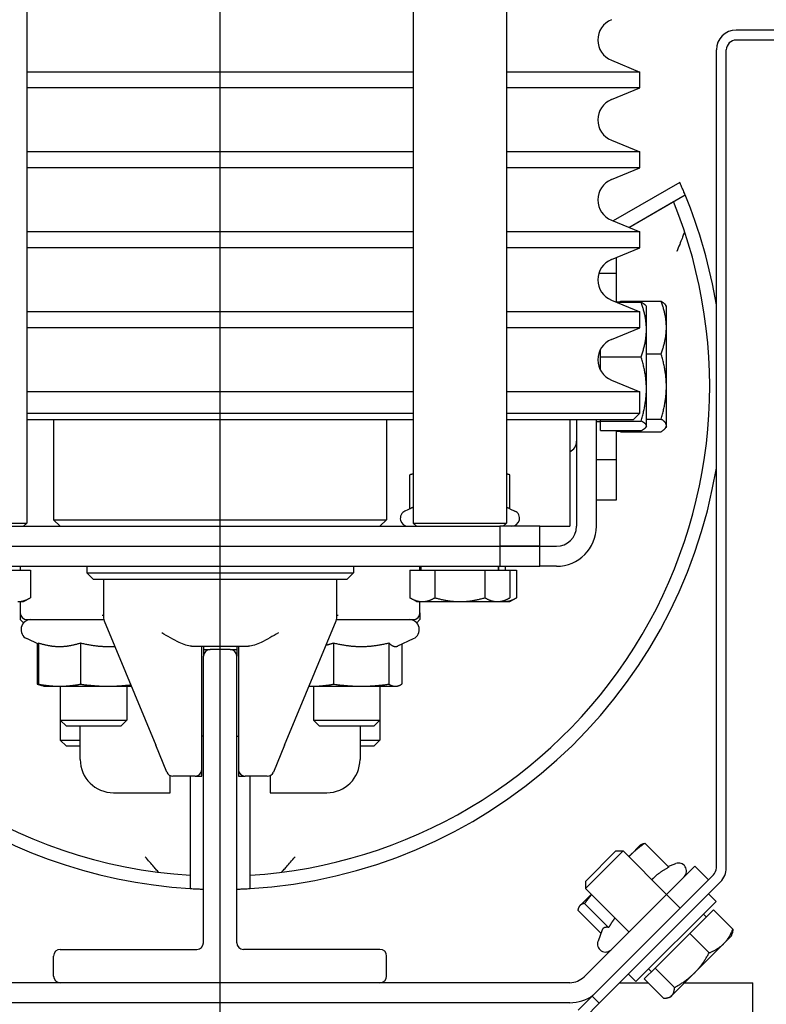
# Model space of a CAD drawing. Header units: millimetres. Extents: x 49320 to 60117, y -4209 to 20568.
# Tile 28 of 252: x 52265 to 52277, y -1930 to -1915. Entities that reach past the tile are written whole.
import ezdxf

# ---------------------------------------------------------------- set-up
doc = ezdxf.new("R2010")
doc.units = ezdxf.units.MM
doc.linetypes.add('ACAD_ISO10W100', pattern=[18.5, 12, -3, 0.5, -3])
doc.layers.add('_mt_hatch żelbet', color=8, linetype='Continuous', lineweight=9)
for name, color, linetype in [('_mt_widok', 253, 'Continuous'), ('ARCATA', 4, 'Continuous'), ('ASSI', 3, 'ACAD_ISO10W100'), ('GUIDE', 3, 'Continuous')]:
    doc.layers.add(name, color=color, linetype=linetype)

# ---------------------------------------------------------------- blocks, each defined once
blk = doc.blocks.new('WINDA 1 DZ')
at = {"layer": 'ARCATA', "color": 5, "true_color": 0x1414ff}
for p, q in [((28.975, 126.55), (28.975, 115.65)), ((34.775, 126.55), (34.775, 115.65)), ((36.175, 126.55), (36.175, 115.65)), ((43.025, 123.05), (39.625, 123.05)), ((43.025, 122.9), (39.625, 122.9)), ((39.325, 110.474), (39.325, 122.75)), ((39.475, 110.474), (39.475, 122.75)), ((37.749, 122.595), (38.175, 122.419)), ((34.775, 122.419), (28.975, 122.419)), ((38.175, 122.419), (36.175, 122.419)), ((38.175, 122.181), (38.175, 122.419)), ((34.775, 122.181), (28.975, 122.181)), ((38.175, 122.181), (36.175, 122.181)), ((37.749, 122.005), (38.175, 122.181)), ((37.749, 121.395), (38.175, 121.219)), ((34.775, 121.219), (28.975, 121.219)), ((38.175, 121.219), (36.175, 121.219)), ((38.175, 120.981), (38.175, 121.219)), ((34.775, 120.981), (28.975, 120.981)), ((38.175, 120.981), (36.175, 120.981)), ((37.749, 120.805), (38.175, 120.981)), ((38.777, 120.761), (37.777, 120.184)), ((38.01, 120.087), (38.856, 120.576)), ((38.011, 120.087), (38.682, 120.474)), ((37.749, 120.195), (38.175, 120.019)), ((34.775, 120.019), (28.975, 120.019)), ((38.175, 120.019), (36.175, 120.019)), ((38.175, 119.781), (38.175, 120.019)), ((34.775, 119.781), (28.975, 119.781)), ((38.175, 119.781), (36.175, 119.781)), ((37.749, 119.605), (38.175, 119.781)), ((37.825, 119.4), (37.825, 119.636)), ((37.561, 119.4), (37.825, 119.4)), ((37.825, 118.964), (37.825, 119.4)), ((37.749, 118.995), (38.175, 118.819)), ((37.885, 118.98), (38.495, 118.98)), ((37.885, 118.963), (37.885, 118.98)), ((37.825, 118.972), (37.885, 118.972)), ((37.825, 118.963), (38.195, 118.963)), ((38.275, 118.9), (38.27, 118.909)), ((38.275, 118.554), (38.275, 118.9)), ((38.575, 118.9), (38.566, 118.915)), ((38.575, 118.585), (38.575, 118.9)), ((34.775, 118.819), (28.975, 118.819)), ((38.175, 118.819), (36.175, 118.819)), ((38.175, 118.581), (38.175, 118.819)), ((34.775, 118.581), (28.975, 118.581)), ((38.175, 118.581), (36.175, 118.581)), ((37.749, 118.405), (38.175, 118.581)), ((38.275, 117.663), (38.275, 118.554)), ((38.575, 117.7), (38.575, 118.585)), ((37.585, 118.144), (37.585, 118.257)), ((37.585, 117.943), (37.585, 118.144)), ((37.585, 118.144), (38.195, 118.144)), ((38.275, 118.19), (38.495, 118.19)), ((37.749, 117.795), (38.175, 117.619)), ((38.275, 117.109), (38.275, 117.663)), ((38.575, 117.115), (38.575, 117.7)), ((34.775, 117.619), (28.975, 117.619)), ((38.175, 117.619), (36.175, 117.619)), ((38.175, 117.3), (38.175, 117.619)), ((28.975, 117.3), (34.775, 117.3)), ((36.175, 117.3), (38.175, 117.3)), ((38.075, 117.2), (38.175, 117.3)), ((38.275, 117.21), (38.495, 117.21)), ((34.775, 117.2), (28.975, 117.2)), ((29.375, 117.2), (29.375, 115.7)), ((34.375, 117.2), (34.375, 115.7)), ((38.075, 117.2), (36.175, 117.2)), ((37.125, 117.2), (37.125, 115.6)), ((37.225, 117.2), (37.225, 115.6)), ((37.525, 115.6), (37.525, 117.2)), ((37.585, 117.169), (37.525, 117.169)), ((37.585, 117.181), (37.585, 117.2)), ((37.585, 117.181), (38.195, 117.181)), ((37.585, 117.037), (37.585, 117.181)), ((38.275, 117.1), (38.27, 117.091)), ((38.275, 117.1), (38.275, 117.109)), ((38.575, 117.1), (38.566, 117.085)), ((38.575, 117.1), (38.575, 117.115)), ((37.585, 117.037), (38.195, 117.037)), ((37.825, 116.6), (37.825, 117.037)), ((37.825, 117.028), (37.885, 117.028)), ((37.885, 117.02), (37.885, 117.037)), ((37.885, 117.02), (38.495, 117.02)), ((37.825, 116.6), (37.525, 116.6)), ((37.825, 116), (37.825, 116.6)), ((34.725, 115.864), (34.725, 116.373)), ((34.775, 116.387), (34.736, 116.376)), ((36.175, 116.387), (36.214, 116.376)), ((36.225, 115.864), (36.225, 116.373)), ((37.525, 116), (37.825, 116)), ((34.736, 115.869), (34.649, 115.829)), ((36.225, 115.864), (36.301, 115.829)), ((27.575, 115.65), (28.975, 115.65)), ((27.675, 115.6), (36.075, 115.6)), ((28.925, 115.6), (28.975, 115.65)), ((29.375, 115.7), (34.375, 115.7)), ((29.475, 115.6), (29.375, 115.7)), ((34.275, 115.6), (34.375, 115.7)), ((34.775, 115.65), (36.175, 115.65)), ((34.825, 115.6), (34.775, 115.65)), ((36.075, 115.6), (36.075, 115.3)), ((36.675, 115.6), (36.075, 115.6)), ((36.125, 115.6), (36.175, 115.65)), ((36.675, 115.6), (37.125, 115.6)), ((36.675, 115.3), (36.675, 115.6)), ((27.675, 115.3), (36.075, 115.3)), ((27.675, 115.3), (36.075, 115.3)), ((36.675, 115.3), (36.075, 115.3)), ((36.075, 115.3), (36.675, 115.3)), ((36.075, 115.3), (36.075, 115)), ((36.675, 115), (36.675, 115.3)), ((36.675, 115.3), (36.925, 115.3)), ((27.675, 115), (36.075, 115)), ((28.875, 115), (28.875, 114.94)), ((29.875, 115), (29.875, 114.9)), ((33.875, 115), (33.875, 114.9)), ((34.875, 114.94), (34.875, 115)), ((34.894, 114.94), (34.894, 115)), ((34.895, 114.94), (34.895, 115)), ((36.055, 114.94), (36.055, 115)), ((36.057, 114.94), (36.057, 115)), ((36.075, 115), (36.675, 115)), ((36.157, 114.94), (36.157, 115)), ((36.925, 115), (36.675, 115)), ((28.65, 114.94), (29.026, 114.94)), ((29.026, 114.94), (29.026, 114.528)), ((29.875, 114.9), (33.875, 114.9)), ((29.975, 114.8), (29.875, 114.9)), ((33.775, 114.8), (33.875, 114.9)), ((34.724, 114.94), (34.724, 114.528)), ((34.724, 114.94), (35.1, 114.94)), ((35.1, 114.94), (35.85, 114.94)), ((35.1, 114.94), (35.1, 114.528)), ((35.85, 114.94), (35.85, 114.528)), ((35.85, 114.94), (36.226, 114.94)), ((36.226, 114.94), (36.326, 114.94)), ((36.226, 114.94), (36.226, 114.528)), ((36.326, 114.94), (36.326, 114.528)), ((33.775, 114.8), (29.975, 114.8)), ((30.125, 114.8), (30.125, 114.22)), ((33.625, 114.22), (33.625, 114.8)), ((28.838, 114.47), (28.925, 114.47)), ((28.875, 114.47), (28.875, 114.3)), ((28.925, 114.47), (29.026, 114.528)), ((34.825, 114.47), (34.724, 114.528)), ((34.825, 114.47), (34.912, 114.47)), ((34.875, 114.3), (34.875, 114.47)), ((34.912, 114.47), (35.475, 114.47)), ((35.475, 114.47), (36.038, 114.47)), ((36.038, 114.47), (36.125, 114.47)), ((36.125, 114.47), (36.226, 114.528)), ((36.125, 114.47), (36.138, 114.47)), ((36.138, 114.47), (36.225, 114.47)), ((36.225, 114.47), (36.326, 114.528)), ((28.875, 114.3), (28.875, 114.2)), ((34.875, 114.3), (34.875, 114.2)), ((28.875, 114.2), (28.924, 114.151)), ((28.975, 114.2), (30.127, 114.2)), ((30.133, 114.182), (30.908, 112.314)), ((32.842, 112.314), (33.617, 114.182)), ((33.623, 114.2), (34.775, 114.2)), ((34.875, 114.2), (34.826, 114.151)), ((29.147, 113.832), (28.972, 113.914)), ((29.128, 113.841), (29.128, 113.231)), ((29.147, 113.85), (29.147, 113.231)), ((29.779, 113.85), (29.779, 113.231)), ((33.579, 113.85), (33.579, 113.231)), ((34.408, 113.85), (34.408, 113.231)), ((34.545, 113.805), (34.778, 113.914)), ((34.603, 113.832), (34.603, 113.231)), ((31.447, 113.8), (32.303, 113.8)), ((31.6, 111.95), (31.6, 113.8)), ((31.625, 113.8), (31.625, 113.65)), ((31.625, 113.75), (31.725, 113.75)), ((32.025, 113.75), (32.125, 113.75)), ((32.125, 113.8), (32.125, 113.65)), ((32.15, 113.8), (32.15, 111.95)), ((29.205, 113.205), (29.187, 113.21)), ((29.225, 113.2), (29.205, 113.205)), ((29.225, 113.2), (29.463, 113.2)), ((29.463, 113.2), (30.193, 113.2)), ((29.475, 113.2), (29.475, 112.692)), ((30.193, 113.2), (30.54, 113.2)), ((30.475, 113.2), (30.475, 112.692)), ((33.21, 113.2), (33.263, 113.2)), ((33.263, 113.2), (33.993, 113.2)), ((33.275, 113.2), (33.275, 112.692)), ((33.993, 113.2), (34.506, 113.2)), ((34.275, 113.2), (34.275, 112.692)), ((34.506, 113.2), (34.525, 113.2)), ((34.525, 113.2), (34.545, 113.205)), ((29.475, 112.692), (30.475, 112.692)), ((29.567, 112.6), (29.475, 112.692)), ((29.475, 112.692), (29.475, 112.392)), ((30.383, 112.6), (30.475, 112.692)), ((33.275, 112.692), (34.275, 112.692)), ((33.367, 112.6), (33.275, 112.692)), ((34.183, 112.6), (34.275, 112.692)), ((34.275, 112.692), (34.275, 112.392)), ((30.383, 112.6), (29.567, 112.6)), ((29.775, 112.1), (29.775, 112.6)), ((34.183, 112.6), (33.367, 112.6)), ((33.975, 112.6), (33.975, 112.1)), ((29.567, 112.3), (29.475, 112.392)), ((29.475, 112.392), (29.775, 112.392)), ((31.625, 112.45), (31.6, 112.45)), ((32.125, 112.45), (32.15, 112.45)), ((33.975, 112.392), (34.275, 112.392)), ((34.183, 112.3), (34.275, 112.392)), ((29.775, 112.3), (29.567, 112.3)), ((31.074, 111.912), (30.908, 112.314)), ((32.842, 112.314), (32.676, 111.912)), ((34.183, 112.3), (33.975, 112.3)), ((31.6, 111.85), (31.6, 111.95)), ((32.15, 111.95), (32.15, 111.85)), ((31.125, 111.6), (31.125, 111.859)), ((31.5, 111.85), (31.167, 111.85)), ((31.424, 111.85), (31.424, 110.364)), ((31.425, 111.85), (31.425, 110.163)), ((31.5, 111.85), (31.6, 111.85)), ((32.15, 111.85), (32.25, 111.85)), ((32.583, 111.85), (32.25, 111.85)), ((32.325, 110.163), (32.325, 111.85)), ((32.326, 110.364), (32.326, 111.85)), ((32.625, 111.859), (32.625, 111.6)), ((30.275, 111.6), (31.125, 111.6)), ((32.625, 111.6), (33.475, 111.6)), ((37.925, 110.728), (37.36, 110.163)), ((37.36, 110.271), (37.817, 110.728)), ((37.817, 110.728), (37.925, 110.728)), ((38.577, 110.076), (37.925, 110.728)), ((38.188, 110.819), (38.031, 110.661)), ((38.188, 110.819), (38.199, 110.825)), ((38.61, 110.482), (38.25, 110.842)), ((38.031, 110.661), (38.011, 110.642)), ((39.001, 110.501), (38.577, 110.076)), ((38.596, 110.495), (38.716, 110.539)), ((39.207, 110.295), (39.001, 110.501)), ((37.36, 110.271), (37.36, 110.163)), ((37.46, 108.547), (39.281, 110.368)), ((37.566, 108.441), (39.387, 110.262)), ((38.011, 109.511), (37.36, 110.163)), ((37.446, 110.076), (37.278, 109.908)), ((38.577, 110.076), (37.339, 108.838)), ((39.321, 109.969), (38.118, 108.767)), ((38.577, 110.076), (38.783, 109.87)), ((39.207, 110.082), (39.321, 109.969)), ((37.592, 109.491), (37.246, 109.838)), ((37.269, 109.9), (37.263, 109.888)), ((37.278, 109.908), (37.269, 109.9)), ((37.708, 109.58), (37.348, 109.94)), ((38.925, 109.489), (39.281, 109.845)), ((39.281, 109.845), (39.572, 109.553)), ((39.173, 109.737), (39.131, 109.779)), ((37.61, 109.541), (37.549, 109.371)), ((38.406, 108.97), (38.925, 109.489)), ((38.925, 109.489), (39.216, 109.197)), ((39.435, 109.334), (39.554, 109.453)), ((39.554, 109.453), (39.564, 109.49)), ((38.998, 108.897), (39.435, 109.334)), ((38.243, 108.807), (38.406, 108.97)), ((38.351, 108.915), (38.308, 108.957)), ((38.406, 108.97), (38.697, 108.678)), ((38.005, 108.88), (38.118, 108.767)), ((38.243, 108.807), (38.534, 108.516)), ((38.657, 108.556), (38.998, 108.897)), ((29.375, 108.75), (27.675, 108.75)), ((29.475, 108.75), (29.375, 108.75)), ((34.375, 108.75), (34.275, 108.75)), ((37.126, 108.75), (34.375, 108.75)), ((37.875, 108.75), (38.3, 108.75)), ((38.851, 108.75), (39.875, 108.75)), ((39.875, 107.95), (39.875, 108.75)), ((37.46, 108.547), (37.248, 108.335)), ((37.566, 108.441), (37.46, 108.547)), ((38.635, 108.534), (38.598, 108.524)), ((38.635, 108.534), (38.657, 108.556)), ((34.375, 108.45), (27.675, 108.45)), ((37.126, 108.45), (34.375, 108.45)), ((37.354, 108.229), (37.566, 108.441))]:
    blk.add_line(p, q, dxfattribs=at)
for centre, radius, start, end in [((37.875, 122.9), 0.33, 112.5, 247.5), ((39.625, 122.75), 0.3, 90, 180), ((39.625, 122.75), 0.15, 90, 180), ((37.875, 121.7), 0.33, 112.5, 247.5), ((37.875, 120.5), 0.33, 112.5, 247.5), ((31.875, 117.7), 7.55, 23.5358, 23.9175), ((31.875, 117.7), 7.35, 273.5187, 22.1717), ((31.875, 117.7), 7.55, 9.3357, 22.3888), ((37.875, 119.3), 0.33, 112.5, 247.5), ((37.875, 118.1), 0.33, 112.5, 247.5), ((37.045, 116.88), 0.18, 296.3878, 0), ((31.875, 117.7), 7.55, 273.417, 350.6643), ((34.7, 115.72), 0.12, 115, 270), ((36.25, 115.72), 0.12, 270, 65), ((36.925, 115.6), 0.3, 270, 0), ((36.925, 115.6), 0.6, 270, 0), ((31.875, 117.7), 7.55, 200.9539, 266.583), ((31.875, 117.7), 7.35, 206.0692, 266.4813), ((28.975, 114.3), 0.1, 180, 270), ((34.775, 114.3), 0.1, 270, 0), ((29.035, 114.05), 0.15, 90, 245), ((30.225, 114.22), 0.1, 180, 202.5333), ((33.525, 114.22), 0.1, 337.4667, 0), ((34.715, 114.05), 0.15, 295, 90), ((30.275, 112.1), 0.5, 180, 270), ((33.475, 112.1), 0.5, 270, 0), ((31.167, 111.95), 0.1, 202.5333, 270), ((31.5, 111.95), 0.1, 270, 0), ((32.25, 111.95), 0.1, 180, 270), ((32.583, 111.95), 0.1, 270, 337.4667), ((38.757, 110.426), 0.12, 315, 110), ((39.175, 110.474), 0.15, 315, 0), ((39.175, 110.474), 0.3, 315, 0), ((31.875, 117.7), 7.55, 267.7227, 268.1024), ((31.875, 117.7), 7.55, 271.8976, 272.2773), ((37.661, 109.33), 0.12, 160, 315), ((37.126, 109.05), 0.3, 270, 315), ((37.126, 109.05), 0.6, 270, 305.2996)]:
    blk.add_arc(centre, radius, start, end, dxfattribs=at)
for points, knots in [([(38.856, 120.576), (38.856, 120.576), (38.854, 120.579), (38.849, 120.594), (38.844, 120.604), (38.834, 120.629), (38.827, 120.645), (38.812, 120.679), (38.804, 120.698), (38.797, 120.715)], [0.4534849, 0.4534849, 0.4534849, 0.4534849, 0.5100874, 0.5100874, 0.5666899, 0.5666899, 0.6235138, 0.6235138, 0.6803377, 0.6803377, 0.6803377, 0.6803377]), ([(38.848, 120.021), (38.847, 120.02), (38.846, 120.017), (38.842, 120.007), (38.838, 119.997), (38.827, 119.967), (38.819, 119.945), (38.799, 119.894), (38.787, 119.863), (38.761, 119.797), (38.747, 119.761), (38.733, 119.725), (38.732, 119.725), (38.732, 119.725)], [-0.3929848, -0.3929848, -0.3929848, -0.3929848, -0.3634424, -0.3634424, -0.3037069, -0.3037069, -0.2187944, -0.2187944, -0.1139393, -0.1139393, 0, 0, 0.0010215, 0.0010215, 0.0010215, 0.0010215]), ([(30.102, 114.267), (30.102, 114.267), (30.102, 114.267), (30.11, 114.266), (30.116, 114.264), (30.123, 114.259), (30.125, 114.257), (30.125, 114.254)], [-0.00038207, -0.00038207, -0.00038207, -0.00038207, 0, 0, 0.03707834, 0.03707834, 0.07069443, 0.07069443, 0.07069443, 0.07069443]), ([(33.625, 114.254), (33.625, 114.254), (33.625, 114.255), (33.626, 114.258), (33.628, 114.261), (33.636, 114.264), (33.641, 114.266), (33.648, 114.267), (33.648, 114.267), (33.648, 114.267)], [0, 0, 0, 0, 0.00900596, 0.00900596, 0.03816391, 0.03816391, 0.07053259, 0.07053259, 0.0709143, 0.0709143, 0.0709143, 0.0709143]), ([(31.447, 113.8), (31.421, 113.8), (31.391, 113.807), (31.325, 113.828), (31.291, 113.843), (31.219, 113.877), (31.175, 113.901), (31.086, 113.95), (31.041, 113.976), (31, 114)], [1.1992319, 1.1992319, 1.1992319, 1.1992319, 1.3160708, 1.3160708, 1.4329097, 1.4329097, 1.5756976, 1.5756976, 1.7184854, 1.7184854, 1.7184854, 1.7184854]), ([(32.75, 114), (32.709, 113.976), (32.664, 113.95), (32.575, 113.901), (32.531, 113.877), (32.459, 113.843), (32.425, 113.828), (32.359, 113.807), (32.329, 113.8), (32.303, 113.8)], [0, 0, 0, 0, 0.1427878, 0.1427878, 0.2855757, 0.2855757, 0.4024146, 0.4024146, 0.5192535, 0.5192535, 0.5192535, 0.5192535]), ([(30.949, 110.41), (30.948, 110.411), (30.946, 110.413), (30.938, 110.422), (30.931, 110.43), (30.909, 110.455), (30.894, 110.472), (30.859, 110.512), (30.839, 110.536), (30.796, 110.585), (30.773, 110.612), (30.75, 110.639), (30.75, 110.639), (30.75, 110.639)], [-0.3806578, -0.3806578, -0.3806578, -0.3806578, -0.3488637, -0.3488637, -0.2871555, -0.2871555, -0.2015479, -0.2015479, -0.1043387, -0.1043387, 0, 0, 0.0009738, 0.0009738, 0.0009738, 0.0009738]), ([(32.801, 110.41), (32.802, 110.411), (32.804, 110.413), (32.812, 110.422), (32.819, 110.43), (32.841, 110.455), (32.856, 110.472), (32.891, 110.512), (32.911, 110.536), (32.954, 110.585), (32.977, 110.612), (33, 110.639), (33, 110.639), (33, 110.639)], [0.4234034, 0.4234034, 0.4234034, 0.4234034, 0.4551974, 0.4551974, 0.5169056, 0.5169056, 0.6025133, 0.6025133, 0.6997225, 0.6997225, 0.8040611, 0.8040611, 0.805035, 0.805035, 0.805035, 0.805035]), ([(31.425, 110.163), (31.425, 110.163), (31.429, 110.163), (31.444, 110.162), (31.456, 110.162), (31.482, 110.16), (31.499, 110.159), (31.536, 110.158), (31.556, 110.157), (31.575, 110.156)], [0.4522155, 0.4522155, 0.4522155, 0.4522155, 0.5087195, 0.5087195, 0.5652235, 0.5652235, 0.6217925, 0.6217925, 0.6783615, 0.6783615, 0.6783615, 0.6783615]), ([(32.175, 110.156), (32.194, 110.157), (32.214, 110.158), (32.251, 110.159), (32.268, 110.16), (32.294, 110.162), (32.306, 110.162), (32.321, 110.163), (32.325, 110.163), (32.325, 110.163)], [0.2260696, 0.2260696, 0.2260696, 0.2260696, 0.2826386, 0.2826386, 0.3392075, 0.3392075, 0.3957115, 0.3957115, 0.4522155, 0.4522155, 0.4522155, 0.4522155])]:
    blk.add_open_spline(points, degree=3, knots=knots, dxfattribs=at)
for points in [[(38.848, 120.021), (38.848, 120.022), (38.848, 120.023), (38.848, 120.024)], [(30.949, 110.41), (30.949, 110.409), (30.95, 110.408), (30.951, 110.408)], [(32.799, 110.408), (32.8, 110.408), (32.801, 110.409), (32.801, 110.41)]]:
    blk.add_open_spline(points, degree=3, dxfattribs=at)
for points, weights in [([(38.575, 118.585), (38.575, 118.768), (38.495, 118.98)], [1, 1.0379548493, 1]), ([(38.495, 118.98), (38.549, 118.946), (38.566, 118.915)], [1, 1.02522525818, 1.01692048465]), ([(38.195, 118.963), (38.255, 118.934), (38.27, 118.909)], [1, 1.02834144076, 1.01435694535]), ([(38.275, 118.554), (38.275, 118.744), (38.195, 118.963)], [1, 1.0379548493, 1]), ([(38.195, 118.144), (38.275, 118.364), (38.275, 118.554)], [1, 1.0379548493, 1]), ([(38.495, 118.19), (38.575, 118.401), (38.575, 118.585)], [1, 1.0379548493, 1]), ([(38.275, 117.663), (38.275, 117.886), (38.195, 118.144)], [1, 1.0379548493, 1]), ([(38.575, 117.7), (38.575, 117.927), (38.495, 118.19)], [1, 1.0379548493, 1]), ([(38.195, 117.181), (38.275, 117.439), (38.275, 117.663)], [1, 1.0379548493, 1]), ([(38.495, 117.21), (38.575, 117.473), (38.575, 117.7)], [1, 1.0379548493, 1]), ([(38.575, 117.115), (38.575, 117.159), (38.495, 117.21)], [1, 1.0379548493, 1]), ([(38.275, 117.109), (38.275, 117.142), (38.195, 117.181)], [1, 1.0379548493, 1]), ([(38.195, 117.037), (38.275, 117.075), (38.275, 117.109)], [1, 1.0379548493, 1]), ([(38.495, 117.02), (38.575, 117.071), (38.575, 117.115)], [1, 1.0379548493, 1]), ([(34.775, 116.386), (34.751, 116.38), (34.725, 116.373)], [1.01474201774, 1.01001209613, 1]), ([(36.225, 116.373), (36.199, 116.38), (36.175, 116.385)], [1, 1.00906502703, 1.0137999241]), ([(36.214, 116.376), (36.22, 116.375), (36.225, 116.373)], [1.00408392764, 1.00216551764, 1]), ([(34.775, 115.886), (34.756, 115.878), (34.736, 115.869)], [1.03222218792, 1.0309342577, 1.02631793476]), ([(36.225, 115.864), (36.199, 115.875), (36.175, 115.884)], [1.02350695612, 1.02991073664, 1.03186366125]), ([(28.838, 114.47), (28.925, 114.47), (29.026, 114.528)], [1, 1.0379548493, 1]), ([(34.724, 114.528), (34.825, 114.47), (34.912, 114.47)], [1, 1.0379548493, 1]), ([(34.912, 114.47), (34.999, 114.47), (35.1, 114.528)], [1, 1.0379548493, 1]), ([(35.1, 114.528), (35.301, 114.47), (35.475, 114.47)], [1, 1.0379548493, 1]), ([(35.475, 114.47), (35.649, 114.47), (35.85, 114.528)], [1, 1.0379548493, 1]), ([(35.85, 114.528), (35.951, 114.47), (36.038, 114.47)], [1, 1.0379548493, 1]), ([(36.038, 114.47), (36.125, 114.47), (36.226, 114.528)], [1, 1.0379548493, 1]), ([(36.125, 114.47), (36.132, 114.47), (36.138, 114.47)], [1.00487449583, 1.00261780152, 1]), ([(36.138, 114.47), (36.225, 114.47), (36.326, 114.528)], [1, 1.0379548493, 1]), ([(29.147, 113.85), (29.316, 113.796), (29.463, 113.796)], [1.03482549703, 1.05587382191, 1]), ([(29.463, 113.796), (29.61, 113.796), (29.779, 113.85)], [1, 1.05587382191, 1.03482549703]), ([(29.779, 113.85), (30.001, 113.796), (30.193, 113.796)], [1.03482549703, 1.05587382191, 1]), ([(33.467, 113.819), (33.521, 113.831), (33.579, 113.85)], [1.04025341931, 1.04196687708, 1.03482549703]), ([(33.579, 113.85), (33.801, 113.796), (33.993, 113.796)], [1.03482549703, 1.05587382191, 1]), ([(33.993, 113.796), (34.186, 113.796), (34.408, 113.85)], [1, 1.05587382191, 1.03482549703]), ([(34.408, 113.85), (34.46, 113.796), (34.506, 113.796)], [1.03482549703, 1.05587382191, 1]), ([(34.506, 113.796), (34.525, 113.796), (34.545, 113.805)], [1, 1.0231357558, 1.03308281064]), ([(30.193, 113.796), (30.242, 113.796), (30.291, 113.799)], [1, 1.01358546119, 1.02262331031]), ([(29.128, 113.231), (29.142, 113.228), (29.156, 113.226)], [1, 1.00325497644, 1.00595166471]), ([(29.187, 113.21), (29.159, 113.218), (29.128, 113.231)], [1.01853152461, 1.01606846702, 1]), ([(29.147, 113.231), (29.316, 113.2), (29.463, 113.2)], [1, 1.0379548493, 1]), ([(29.205, 113.205), (29.178, 113.213), (29.147, 113.231)], [1.01846986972, 1.02208098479, 1]), ([(29.463, 113.2), (29.61, 113.2), (29.779, 113.231)], [1, 1.0379548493, 1]), ([(29.779, 113.231), (30.001, 113.2), (30.193, 113.2)], [1, 1.0379548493, 1]), ([(30.193, 113.2), (30.354, 113.2), (30.531, 113.221)], [1, 1.03146669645, 1.01075808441]), ([(33.263, 113.2), (33.41, 113.2), (33.579, 113.231)], [1, 1.0379548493, 1]), ([(33.579, 113.231), (33.801, 113.2), (33.993, 113.2)], [1, 1.0379548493, 1]), ([(33.993, 113.2), (34.186, 113.2), (34.408, 113.231)], [1, 1.0379548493, 1]), ([(34.408, 113.231), (34.46, 113.2), (34.506, 113.2)], [1, 1.0379548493, 1]), ([(34.506, 113.2), (34.551, 113.2), (34.603, 113.231)], [1, 1.0379548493, 1]), ([(33.21, 113.201), (33.237, 113.2), (33.263, 113.2)], [1.01084390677, 1.0065535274, 1]), ([(38.25, 110.842), (38.123, 110.754), (38.031, 110.661)], [1, 1.0379548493, 1]), ([(38.199, 110.825), (38.219, 110.837), (38.25, 110.842)], [1.01735141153, 1.02453238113, 1]), ([(38.031, 110.661), (38.021, 110.652), (38.012, 110.642)], [1, 1.00379701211, 1.00683431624]), ([(38.61, 110.482), (38.469, 110.408), (38.377, 110.315)], [1.02350695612, 1.05008356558, 1]), ([(38.377, 110.315), (38.367, 110.306), (38.358, 110.296)], [1, 1.00495822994, 1.00916512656]), ([(37.451, 110.071), (37.4, 110.01), (37.348, 109.94)], [1.01876983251, 1.01699259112, 1]), ([(37.278, 109.908), (37.254, 109.884), (37.246, 109.838)], [1, 1.0379548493, 1]), ([(37.348, 109.94), (37.301, 109.932), (37.278, 109.908)], [1, 1.0379548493, 1]), ([(37.802, 109.72), (37.754, 109.657), (37.708, 109.58)], [1.03189301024, 1.03548183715, 1.02350695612]), ([(37.624, 109.562), (37.615, 109.554), (37.61, 109.541)], [1, 1.01757893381, 1.02571368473]), ([(37.708, 109.58), (37.647, 109.586), (37.624, 109.562)], [1.02350695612, 1.05008356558, 1]), ([(39.435, 109.334), (39.518, 109.417), (39.572, 109.553)], [1, 1.0379548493, 1]), ([(39.572, 109.553), (39.571, 109.517), (39.564, 109.49)], [1, 1.01604503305, 1.01852431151]), ([(39.216, 109.197), (39.352, 109.252), (39.435, 109.334)], [1, 1.0379548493, 1]), ([(38.998, 108.897), (39.118, 109.017), (39.216, 109.197)], [1, 1.0379548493, 1]), ([(38.697, 108.678), (38.877, 108.776), (38.998, 108.897)], [1, 1.0379548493, 1]), ([(38.657, 108.556), (38.695, 108.594), (38.697, 108.678)], [1, 1.0379548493, 1]), ([(38.534, 108.516), (38.619, 108.518), (38.657, 108.556)], [1, 1.0379548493, 1])]:
    blk.add_rational_spline(points, weights, degree=2, dxfattribs=at)
at = {"layer": 'ASSI', "color": 5, "ltscale": 5, "true_color": 0x1414ff}
blk.add_line((31.875, 104.327), (31.875, 179.282), dxfattribs=at)
at = {"layer": 'GUIDE', "color": 5, "true_color": 0x1414ff}
for p, q in [((32.025, 113.75), (31.725, 113.75)), ((31.625, 109.35), (31.625, 113.65)), ((32.125, 109.35), (32.125, 113.65)), ((29.475, 109.25), (31.525, 109.25)), ((34.275, 109.25), (32.225, 109.25)), ((29.375, 108.85), (29.375, 109.15)), ((34.375, 108.85), (34.375, 109.15)), ((34.275, 108.75), (29.475, 108.75))]:
    blk.add_line(p, q, dxfattribs=at)
for centre, start, end in [((31.725, 113.65), 90, 180), ((32.025, 113.65), 0, 90), ((29.475, 109.15), 90, 180), ((31.525, 109.35), 270, 0), ((32.225, 109.35), 180, 270), ((34.275, 109.15), 0, 90), ((29.475, 108.85), 180, 270), ((34.275, 108.85), 270, 0)]:
    blk.add_arc(centre, 0.1, start, end, dxfattribs=at)

msp = doc.modelspace()

# ---------------------------------------------------------------- hatches: boundary and pattern name
at = {"layer": '_mt_hatch żelbet', "ltscale": 2, "transparency": 33554687}
h = msp.add_hatch(dxfattribs=at)
h.set_pattern_fill('ANSI36', color=8)
h.set_pattern_definition([(45, (55916.9242, 1437.763), (1.683798, 6.173926), [7.9375, -1.5875, 0, -1.5875])])
edge = h.paths.add_edge_path()
edge.add_line((52283.322, -2023), (52251.576, -2023))
edge.add_line((52251.576, -2023), (52251.576, -1940.6))
edge.add_line((52251.576, -1940.6), (52249.726, -1940.6))
edge.add_line((52249.726, -1940.6), (52249.676, -1940.55))
edge.add_arc((52249.626, -1940.55), 0.05, 0, 90)
edge.add_line((52249.626, -1940.5), (52247.126, -1940.5))
edge.add_line((52247.126, -1940.5), (52247.126, -1940.575))
edge.add_line((52247.126, -1940.575), (52247.101, -1940.6))
edge.add_line((52247.101, -1940.6), (52246.901, -1940.6))
edge.add_line((52246.901, -1940.6), (52246.876, -1940.575))
edge.add_line((52246.876, -1940.575), (52246.876, -1940.5))
edge.add_line((52246.876, -1940.5), (52246.826, -1940.5))
edge.add_line((52246.826, -1940.5), (52246.826, -1939.5))
edge.add_line((52246.826, -1939.5), (52246.876, -1939.5))
edge.add_line((52246.876, -1939.5), (52246.876, -1939.425))
edge.add_line((52246.876, -1939.425), (52246.901, -1939.4))
edge.add_line((52246.901, -1939.4), (52247.101, -1939.4))
edge.add_line((52247.101, -1939.4), (52247.126, -1939.425))
edge.add_line((52247.126, -1939.425), (52247.126, -1939.5))
edge.add_line((52247.126, -1939.5), (52249.626, -1939.5))
edge.add_arc((52249.626, -1939.45), 0.05, 270, 360)
edge.add_line((52249.676, -1939.45), (52249.726, -1939.4))
edge.add_line((52249.726, -1939.4), (52251.576, -1939.4))
edge.add_line((52251.576, -1939.4), (52251.576, -1932.6))
edge.add_line((52251.576, -1932.6), (52249.726, -1932.6))
edge.add_line((52249.726, -1932.6), (52249.676, -1932.55))
edge.add_arc((52249.626, -1932.55), 0.05, 0, 90)
edge.add_line((52249.626, -1932.5), (52247.126, -1932.5))
edge.add_line((52247.126, -1932.5), (52247.126, -1932.575))
edge.add_line((52247.126, -1932.575), (52247.101, -1932.6))
edge.add_line((52247.101, -1932.6), (52246.901, -1932.6))
edge.add_line((52246.901, -1932.6), (52246.876, -1932.575))
edge.add_line((52246.876, -1932.575), (52246.876, -1932.5))
edge.add_line((52246.876, -1932.5), (52246.826, -1932.5))
edge.add_line((52246.826, -1932.5), (52246.826, -1932.625))
edge.add_arc((52246.801, -1932.625), 0.025, 270, 360, ccw=False)
edge.add_line((52246.801, -1932.65), (52245.451, -1932.65))
edge.add_arc((52245.451, -1932.625), 0.025, 180, 270, ccw=False)
edge.add_line((52245.426, -1932.603), (52245.426, -1932.504))
edge.add_line((52245.426, -1932.504), (52244.192, -1932.6))
edge.add_arc((52244.176, -1932.401), 0.2, 180, 274.4517, ccw=False)
edge.add_line((52243.976, -1932.401), (52243.976, -1931.599))
edge.add_arc((52244.176, -1931.599), 0.2, 85.5483, 180, ccw=False)
edge.add_line((52244.192, -1931.4), (52245.426, -1931.496))
edge.add_line((52245.426, -1931.496), (52245.426, -1931.376))
edge.add_arc((52245.451, -1931.375), 0.025, 90, 180, ccw=False)
edge.add_line((52245.451, -1931.35), (52246.801, -1931.35))
edge.add_arc((52246.801, -1931.375), 0.025, 0, 90, ccw=False)
edge.add_line((52246.826, -1931.375), (52246.826, -1931.5))
edge.add_line((52246.826, -1931.5), (52246.876, -1931.5))
edge.add_line((52246.876, -1931.5), (52246.876, -1931.425))
edge.add_line((52246.876, -1931.425), (52246.901, -1931.4))
edge.add_line((52246.901, -1931.4), (52247.101, -1931.4))
edge.add_line((52247.101, -1931.4), (52247.126, -1931.425))
edge.add_line((52247.126, -1931.425), (52247.126, -1931.5))
edge.add_line((52247.126, -1931.5), (52249.626, -1931.5))
edge.add_arc((52249.626, -1931.45), 0.05, 270, 360)
edge.add_line((52249.676, -1931.45), (52249.726, -1931.4))
edge.add_line((52249.726, -1931.4), (52251.576, -1931.4))
edge.add_line((52251.576, -1931.4), (52251.576, -1866.25))
edge.add_line((52251.576, -1866.25), (52249.726, -1866.25))
edge.add_line((52249.726, -1866.25), (52249.676, -1866.2))
edge.add_arc((52249.626, -1866.2), 0.05, 0, 90)
edge.add_line((52249.626, -1866.15), (52247.126, -1866.15))
edge.add_line((52247.126, -1866.15), (52247.126, -1866.225))
edge.add_line((52247.126, -1866.225), (52247.101, -1866.25))
edge.add_line((52247.101, -1866.25), (52246.901, -1866.25))
edge.add_line((52246.901, -1866.25), (52246.876, -1866.225))
edge.add_line((52246.876, -1866.225), (52246.876, -1866.15))
edge.add_line((52246.876, -1866.15), (52246.826, -1866.15))
edge.add_line((52246.826, -1866.15), (52246.826, -1866.275))
edge.add_arc((52246.801, -1866.275), 0.025, 270, 360, ccw=False)
edge.add_line((52246.801, -1866.3), (52245.451, -1866.3))
edge.add_arc((52245.451, -1866.275), 0.025, 180, 270, ccw=False)
edge.add_line((52245.426, -1866.275), (52245.426, -1866.154))
edge.add_line((52245.426, -1866.154), (52244.692, -1866.25))
edge.add_arc((52244.676, -1866.051), 0.2, 180, 274.4517, ccw=False)
edge.add_line((52244.476, -1866.051), (52244.476, -1865.249))
edge.add_arc((52244.676, -1865.249), 0.2, 85.5483, 180, ccw=False)
edge.add_line((52244.692, -1865.05), (52245.426, -1865.146))
edge.add_line((52245.426, -1865.146), (52245.426, -1865.025))
edge.add_arc((52245.451, -1865.025), 0.025, 90, 180, ccw=False)
edge.add_line((52245.451, -1865), (52246.801, -1865))
edge.add_arc((52246.801, -1865.025), 0.025, 0, 90, ccw=False)
edge.add_line((52246.826, -1865.025), (52246.826, -1865.15))
edge.add_line((52246.826, -1865.15), (52246.876, -1865.15))
edge.add_line((52246.876, -1865.15), (52246.876, -1865.075))
edge.add_line((52246.876, -1865.075), (52246.901, -1865.05))
edge.add_line((52246.901, -1865.05), (52247.101, -1865.05))
edge.add_line((52247.101, -1865.05), (52247.126, -1865.075))
edge.add_line((52247.126, -1865.075), (52247.126, -1865.15))
edge.add_line((52247.126, -1865.15), (52249.626, -1865.15))
edge.add_arc((52249.626, -1865.1), 0.05, 270, 360)
edge.add_line((52249.676, -1865.1), (52249.726, -1865.05))
edge.add_line((52249.726, -1865.05), (52251.576, -1865.05))
edge.add_line((52251.576, -1865.05), (52251.576, -1856.15))
edge.add_line((52251.576, -1856.15), (52249.726, -1856.15))
edge.add_line((52249.726, -1856.15), (52249.676, -1856.1))
edge.add_arc((52249.626, -1856.1), 0.05, 0, 90)
edge.add_line((52249.626, -1856.05), (52247.126, -1856.05))
edge.add_line((52247.126, -1856.05), (52247.126, -1856.125))
edge.add_line((52247.126, -1856.125), (52247.101, -1856.15))
edge.add_line((52247.101, -1856.15), (52246.901, -1856.15))
edge.add_line((52246.901, -1856.15), (52246.876, -1856.125))
edge.add_line((52246.876, -1856.125), (52246.876, -1856.05))
edge.add_line((52246.876, -1856.05), (52246.826, -1856.05))
edge.add_line((52246.826, -1856.05), (52246.826, -1856.175))
edge.add_arc((52246.801, -1856.175), 0.025, 270, 360, ccw=False)
edge.add_line((52246.801, -1856.2), (52246.446, -1856.2))
edge.add_spline(control_points=[(52246.436, -1856.189), (52246.436, -1856.189), (52246.436, -1856.189), (52246.436, -1856.189), (52246.435, -1856.188), (52246.432, -1856.187), (52246.429, -1856.187), (52246.422, -1856.185), (52246.418, -1856.184), (52246.407, -1856.183), (52246.401, -1856.182), (52246.389, -1856.181), (52246.382, -1856.181), (52246.376, -1856.181)], knot_values=[0.024008, 0.024008, 0.024008, 0.024008, 0.028269, 0.028269, 0.039404, 0.039404, 0.055597, 0.055597, 0.075883, 0.075883, 0.097542, 0.097542, 0.117485, 0.117485, 0.117485, 0.117485], degree=3, periodic=0)
edge.add_line((52246.376, -1856.181), (52245.576, -1856.181))
edge.add_spline(control_points=[(52245.576, -1856.198), (52245.57, -1856.198), (52245.565, -1856.198), (52245.545, -1856.198), (52245.532, -1856.198), (52245.507, -1856.197), (52245.496, -1856.196), (52245.475, -1856.193), (52245.465, -1856.191), (52245.451, -1856.186), (52245.445, -1856.183), (52245.436, -1856.176), (52245.433, -1856.172), (52245.428, -1856.162), (52245.426, -1856.156), (52245.426, -1856.15)], knot_values=[0, 0, 0, 0, 0.0173, 0.0173, 0.057137, 0.057137, 0.096974, 0.096974, 0.13681, 0.13681, 0.163111, 0.163111, 0.180869, 0.180869, 0.199184, 0.199184, 0.199184, 0.199184], degree=3, periodic=0)
edge.add_line((52245.426, -1856.15), (52245.426, -1856.054))
edge.add_line((52245.426, -1856.054), (52244.692, -1856.15))
edge.add_arc((52244.676, -1855.951), 0.2, 180, 274.4517, ccw=False)
edge.add_line((52244.476, -1855.951), (52244.476, -1855.149))
edge.add_arc((52244.676, -1855.149), 0.2, 85.5483, 180, ccw=False)
edge.add_line((52244.692, -1854.95), (52245.426, -1855.046))
edge.add_line((52245.426, -1855.046), (52245.426, -1854.925))
edge.add_arc((52245.451, -1854.925), 0.025, 90, 180, ccw=False)
edge.add_line((52245.451, -1854.9), (52246.801, -1854.9))
edge.add_arc((52246.801, -1854.925), 0.025, 0, 90, ccw=False)
edge.add_line((52246.826, -1854.925), (52246.826, -1855.05))
edge.add_line((52246.826, -1855.05), (52246.876, -1855.05))
edge.add_line((52246.876, -1855.05), (52246.876, -1854.975))
edge.add_line((52246.876, -1854.975), (52246.901, -1854.95))
edge.add_line((52246.901, -1854.95), (52247.101, -1854.95))
edge.add_line((52247.101, -1854.95), (52247.126, -1854.975))
edge.add_line((52247.126, -1854.975), (52247.126, -1855.05))
edge.add_line((52247.126, -1855.05), (52249.626, -1855.05))
edge.add_arc((52249.626, -1855), 0.05, 270, 360)
edge.add_line((52249.676, -1855), (52249.726, -1854.95))
edge.add_line((52249.726, -1854.95), (52251.576, -1854.95))
edge.add_line((52251.576, -1854.95), (52251.576, -1829))
edge.add_line((52251.576, -1829), (52283.322, -1829))
edge.add_line((52283.322, -1829), (52283.322, -1814.101))
edge.add_line((52283.322, -1814.101), (52236.576, -1814.101))
edge.add_line((52236.576, -1814.101), (52236.576, -2038))
edge.add_line((52236.576, -2038), (52283.322, -2038))
edge.add_line((52283.322, -2038), (52283.322, -2023))
h.paths.add_polyline_path([(52431.576, -1814.101), (52283.322, -1814.101), (52283.322, -1829), (52416.576, -1829), (52416.571, -1929.1), (52416.571, -1928.2), (52415.301, -1928.2), (52414.901, -1928.2), (52415.901, -1929.2), (52415.901, -1942.8), (52414.901, -1943.8), (52415.301, -1943.8), (52416.571, -1943.8), (52416.576, -1942.9), (52416.576, -2012), (52431.576, -2027)])
h.paths.add_polyline_path([(52394.776, -2014.646), (52434.376, -2014.646)])
h.paths.add_polyline_path([(52431.576, -2038), (52431.576, -2027), (52416.576, -2012), (52416.576, -2023), (52409.576, -2023), (52409.576, -2038)])
edge = h.paths.add_edge_path(flags=16)
edge.add_spline(control_points=[(52245.438, -1939.388), (52245.438, -1939.387), (52245.439, -1939.387), (52245.445, -1939.38), (52245.453, -1939.376), (52245.46, -1939.373)], knot_values=[0.127222, 0.127222, 0.127222, 0.127222, 0.129604, 0.129604, 0.161729, 0.161729, 0.161729, 0.161729], degree=3, periodic=0)
edge = h.paths.add_edge_path(flags=16)
edge.add_arc((52244.176, -1940.401), 0.2, 180, 274.4517, ccw=False)
edge.add_line((52243.976, -1940.401), (52243.976, -1939.599))
edge.add_arc((52244.176, -1939.599), 0.2, 85.5483, 180, ccw=False)
edge.add_line((52244.192, -1939.4), (52245.426, -1939.496))
edge.add_line((52245.426, -1939.496), (52245.426, -1940.097))
edge.add_spline(control_points=[(52245.426, -1940.097), (52245.426, -1940.097), (52245.426, -1940.098), (52245.426, -1940.114), (52245.429, -1940.129), (52245.438, -1940.159), (52245.445, -1940.173), (52245.461, -1940.195), (52245.468, -1940.203), (52245.476, -1940.21)], knot_values=[0.091168, 0.091168, 0.091168, 0.091168, 0.092523, 0.092523, 0.132421, 0.132421, 0.171812, 0.171812, 0.199493, 0.199493, 0.199493, 0.199493], degree=3, periodic=0)
edge.add_spline(control_points=[(52245.476, -1940.21), (52245.48, -1940.213), (52245.483, -1940.216), (52245.5, -1940.228), (52245.514, -1940.235), (52245.544, -1940.244), (52245.561, -1940.247), (52245.576, -1940.247)], knot_values=[0, 0, 0, 0, 0.011492, 0.011492, 0.051269, 0.051269, 0.091168, 0.091168, 0.091168, 0.091168], degree=3, periodic=0)
edge.add_line((52245.576, -1940.247), (52246.376, -1940.247))
edge.add_spline(control_points=[(52246.376, -1940.247), (52246.377, -1940.247), (52246.377, -1940.247), (52246.383, -1940.247), (52246.388, -1940.248), (52246.398, -1940.251), (52246.402, -1940.253), (52246.411, -1940.259), (52246.414, -1940.262), (52246.42, -1940.27), (52246.423, -1940.274), (52246.426, -1940.282), (52246.426, -1940.287), (52246.426, -1940.291)], knot_values=[0, 0, 0, 0, 0.001746, 0.001746, 0.02414, 0.02414, 0.046992, 0.046992, 0.070489, 0.070489, 0.093985, 0.093985, 0.117481, 0.117481, 0.117481, 0.117481], degree=3, periodic=0)
edge.add_spline(control_points=[(52246.426, -1940.296), (52246.426, -1940.302), (52246.425, -1940.307), (52246.42, -1940.317), (52246.416, -1940.322), (52246.407, -1940.329), (52246.402, -1940.332), (52246.389, -1940.336), (52246.383, -1940.337), (52246.376, -1940.337)], knot_values=[-0.075489, -0.075489, -0.075489, -0.075489, -0.056592, -0.056592, -0.037695, -0.037695, -0.018848, -0.018848, 0, 0, 0, 0], degree=3, periodic=0)
edge.add_line((52246.376, -1940.337), (52245.576, -1940.337))
edge.add_spline(control_points=[(52245.576, -1940.337), (52245.558, -1940.337), (52245.538, -1940.34), (52245.501, -1940.352), (52245.484, -1940.361), (52245.457, -1940.381), (52245.445, -1940.394), (52245.43, -1940.421), (52245.426, -1940.434), (52245.426, -1940.446)], knot_values=[0.959969, 0.959969, 0.959969, 0.959969, 1.016264, 1.016264, 1.07256, 1.07256, 1.132171, 1.132171, 1.191783, 1.191783, 1.191783, 1.191783], degree=3, periodic=0)
edge.add_line((52245.426, -1940.446), (52245.426, -1940.486))
edge.add_line((52245.426, -1940.504), (52244.192, -1940.6))
h.paths.add_polyline_path([(52424.056, -1941.7, -0.437158), (52424.271, -1941.899), (52424.271, -1942.701, -0.437158), (52424.056, -1942.9), (52422.821, -1942.804), (52422.821, -1942.925, -0.414214), (52422.796, -1942.95), (52421.446, -1942.95, -0.414214), (52421.421, -1942.925), (52421.421, -1942.8), (52421.371, -1942.8), (52421.371, -1942.875), (52421.346, -1942.9), (52421.146, -1942.9), (52421.121, -1942.875), (52421.121, -1942.8), (52418.621, -1942.8, 0.414214), (52418.571, -1942.85), (52418.521, -1942.9), (52418.521, -1941.7), (52418.571, -1941.75, 0.414214), (52418.621, -1941.8), (52421.121, -1941.8), (52421.121, -1941.725), (52421.146, -1941.7), (52421.346, -1941.7), (52421.371, -1941.725), (52421.371, -1941.8), (52421.421, -1941.8), (52421.421, -1941.675, -0.414214), (52421.446, -1941.65), (52422.796, -1941.65, -0.414214), (52422.821, -1941.675), (52422.821, -1941.796)], flags=16)
edge = h.paths.add_edge_path(flags=16)
edge.add_line((52421.571, -1929.054), (52422.671, -1929.054))
edge.add_spline(control_points=[(52422.671, -1929.057), (52422.685, -1929.057), (52422.698, -1929.057), (52422.724, -1929.058), (52422.737, -1929.059), (52422.76, -1929.062), (52422.771, -1929.064), (52422.79, -1929.07), (52422.799, -1929.074), (52422.81, -1929.084), (52422.813, -1929.087), (52422.819, -1929.096), (52422.821, -1929.103), (52422.821, -1929.11), (52422.821, -1929.111), (52422.821, -1929.112)], knot_values=[0, 0, 0, 0, 0.039334, 0.039334, 0.078667, 0.078667, 0.118001, 0.118001, 0.157334, 0.157334, 0.171979, 0.171979, 0.193578, 0.193578, 0.196668, 0.196668, 0.196668, 0.196668], degree=3, periodic=0)
edge.add_line((52422.821, -1929.112), (52422.821, -1929.196))
edge.add_line((52422.821, -1929.196), (52424.056, -1929.1))
edge.add_arc((52424.071, -1929.299), 0.2, 360, 94.4517, ccw=False)
edge.add_line((52424.271, -1929.299), (52424.271, -1930.101))
edge.add_arc((52424.071, -1930.101), 0.2, 265.5483, 360, ccw=False)
edge.add_line((52424.056, -1930.3), (52422.821, -1930.204))
edge.add_line((52422.821, -1930.204), (52422.821, -1930.319))
edge.add_arc((52422.796, -1930.325), 0.025, 270, 360, ccw=False)
edge.add_line((52422.796, -1930.35), (52421.446, -1930.35))
edge.add_arc((52421.446, -1930.325), 0.025, 180, 270, ccw=False)
edge.add_line((52421.421, -1930.325), (52421.421, -1930.2))
edge.add_line((52421.421, -1930.2), (52421.371, -1930.2))
edge.add_line((52421.371, -1930.2), (52421.371, -1930.275))
edge.add_line((52421.371, -1930.275), (52421.346, -1930.3))
edge.add_line((52421.346, -1930.3), (52421.146, -1930.3))
edge.add_line((52421.146, -1930.3), (52421.121, -1930.275))
edge.add_line((52421.121, -1930.275), (52421.121, -1930.2))
edge.add_line((52421.121, -1930.2), (52418.621, -1930.2))
edge.add_arc((52418.621, -1930.25), 0.05, 90, 180)
edge.add_line((52418.571, -1930.25), (52418.521, -1930.3))
edge.add_line((52418.521, -1930.3), (52416.576, -1930.3))
edge.add_line((52416.571, -1930.3), (52416.571, -1929.1))
edge.add_line((52416.576, -1929.1), (52418.521, -1929.1))
edge.add_line((52418.521, -1929.1), (52418.571, -1929.15))
edge.add_arc((52418.621, -1929.15), 0.05, 180, 270)
edge.add_line((52418.621, -1929.2), (52421.121, -1929.2))
edge.add_line((52421.121, -1929.2), (52421.121, -1929.125))
edge.add_line((52421.121, -1929.125), (52421.146, -1929.1))
edge.add_line((52421.146, -1929.1), (52421.346, -1929.1))
edge.add_line((52421.346, -1929.1), (52421.371, -1929.125))
edge.add_line((52421.371, -1929.125), (52421.371, -1929.2))
edge.add_line((52421.371, -1929.2), (52421.421, -1929.2))
edge.add_line((52421.421, -1929.2), (52421.421, -1929.112))
edge.add_spline(control_points=[(52421.421, -1929.105), (52421.421, -1929.104), (52421.421, -1929.103), (52421.422, -1929.095), (52421.425, -1929.089), (52421.431, -1929.08), (52421.434, -1929.077), (52421.445, -1929.068), (52421.454, -1929.065), (52421.473, -1929.06), (52421.483, -1929.058), (52421.506, -1929.056), (52421.519, -1929.055), (52421.544, -1929.054), (52421.558, -1929.054), (52421.571, -1929.054)], knot_values=[0, 0, 0, 0, 0.004418, 0.004418, 0.024591, 0.024591, 0.039334, 0.039334, 0.078667, 0.078667, 0.118001, 0.118001, 0.157334, 0.157334, 0.196668, 0.196668, 0.196668, 0.196668], degree=3, periodic=0)
edge = h.paths.add_edge_path(flags=16)
edge.add_spline(control_points=[(52422.821, -1929.112), (52422.821, -1929.111), (52422.821, -1929.11), (52422.821, -1929.103), (52422.819, -1929.096), (52422.813, -1929.087), (52422.81, -1929.084), (52422.799, -1929.074), (52422.79, -1929.07), (52422.771, -1929.064), (52422.76, -1929.062), (52422.737, -1929.059), (52422.724, -1929.058), (52422.698, -1929.057), (52422.685, -1929.057), (52422.671, -1929.057)], knot_values=[0, 0, 0, 0, 0.00309, 0.00309, 0.024689, 0.024689, 0.039334, 0.039334, 0.078667, 0.078667, 0.118001, 0.118001, 0.157334, 0.157334, 0.196668, 0.196668, 0.196668, 0.196668], degree=3, periodic=0)
edge.add_spline(control_points=[(52422.671, -1929.054), (52422.676, -1929.054), (52422.681, -1929.054), (52422.699, -1929.054), (52422.712, -1929.054), (52422.737, -1929.056), (52422.749, -1929.057), (52422.771, -1929.06), (52422.78, -1929.062), (52422.796, -1929.068), (52422.802, -1929.071), (52422.811, -1929.079), (52422.815, -1929.083), (52422.82, -1929.094), (52422.821, -1929.1), (52422.821, -1929.105)], knot_values=[0, 0, 0, 0, 0.014118, 0.014118, 0.053458, 0.053458, 0.092798, 0.092798, 0.132138, 0.132138, 0.159634, 0.159634, 0.178131, 0.178131, 0.1967, 0.1967, 0.1967, 0.1967], degree=3, periodic=0)
h.paths.add_polyline_path([(52416.576, -1941.7), (52416.571, -1942.9), (52416.571, -1941.7)], is_closed=False, flags=16)
h.paths.add_polyline_path([(52416.576, -1930.3), (52416.571, -1941.7), (52416.571, -1930.3)], is_closed=False, flags=16)
edge = h.paths.add_edge_path(flags=0)
edge.add_spline(control_points=[(52422.671, -1942.415), (52422.69, -1942.415), (52422.71, -1942.418), (52422.747, -1942.433), (52422.764, -1942.445), (52422.791, -1942.471), (52422.803, -1942.488), (52422.818, -1942.524), (52422.821, -1942.544), (52422.821, -1942.561)], knot_values=[0.728155, 0.728155, 0.728155, 0.728155, 0.78445, 0.78445, 0.840746, 0.840746, 0.900357, 0.900357, 0.959969, 0.959969, 0.959969, 0.959969], degree=3, periodic=0)
edge.add_spline(control_points=[(52422.821, -1942.561), (52422.821, -1942.544), (52422.818, -1942.524), (52422.803, -1942.488), (52422.791, -1942.471), (52422.764, -1942.445), (52422.747, -1942.433), (52422.71, -1942.418), (52422.69, -1942.415), (52422.671, -1942.415)], knot_values=[0.728155, 0.728155, 0.728155, 0.728155, 0.787767, 0.787767, 0.847378, 0.847378, 0.903674, 0.903674, 0.959969, 0.959969, 0.959969, 0.959969], degree=3, periodic=0)

# ---------------------------------------------------------------- block references
at = {"layer": '_mt_widok', "ltscale": 3}
msp.add_blockref('WINDA 1 DZ', (52236.576, -2038), dxfattribs=at)

doc.saveas('drawing.dxf')
